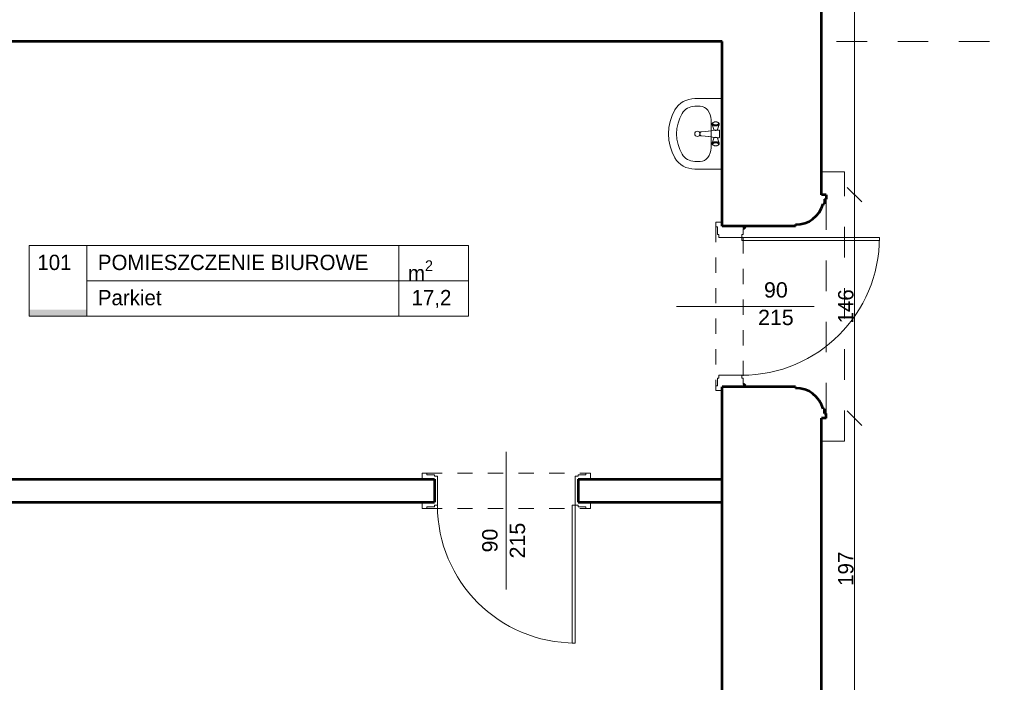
# Model space of a CAD drawing. Header units: inches. Extents: x -21887 to 84279, y -131485 to 67836.
# Tile 105 of 256: x 48540 to 54975, y -31136 to -26806. Entities that reach past the tile are written whole.
import ezdxf

# ---------------------------------------------------------------- set-up
doc = ezdxf.new("R2010")
doc.units = ezdxf.units.IN
doc.header["$MEASUREMENT"] = 0
doc.linetypes.add('Dashed', pattern=[400, 200, -200])
doc.linetypes.add('Dashed copy', pattern=[200, 100, -100])
doc.layers.get('0').update_dxf_attribs({"lineweight": 13})
doc.layers.get('Defpoints').update_dxf_attribs({"lineweight": 13})
for name, color, linetype, lineweight in [('AI_MURY', 7, 'Continuous', 53), ('Dimensioning', 7, 'Continuous', 13), ('DRZWI', 7, 'Continuous', 13), ('dzialowki', 7, 'Continuous', 53), ('Furniture & Equipment', 7, 'Continuous', 13), ('OPISY TABELKI', 7, 'Continuous', 13), ('PODCIAGI', 7, 'Continuous', 13)]:
    doc.layers.add(name, color=color, linetype=linetype, lineweight=lineweight)
doc.styles.add('GENERATED_STYLE_7', font='txt')
doc.styles.add('GENERATED_STYLE_8', font='txt')
doc.styles.add('GENERATED_STYLE_9', font='txt')
doc.styles.add('Style-Courier New', font='txt')
doc.dimstyles.new('Dimstyle_4', dxfattribs={"dimtxt": 100, "dimasz": 95, "dimexe": 0, "dimexo": 0, "dimgap": 0.09, "dimtad": 1, "dimdec": 0, "dimlfac": 0.1, "dimzin": 0, "dimdsep": 46, "dimlunit": 5, "dimtxsty": 'GENERATED_STYLE_7', "dimblk": 'ARROWHEAD_6', "dimcen": 0.09, "dimclrd": 161, "dimclre": 161, "dimclrt": 7, "dimadec": 0, "dimazin": 0, "dimtfac": 1, "dimtdec": 0, "dimtmove": 0, "dimatfit": 3, "dimfxl": 0, "dimtolj": 1, "dimtzin": 0, "dimarcsym": 0})

# ---------------------------------------------------------------- blocks, each defined once
blk = doc.blocks.new('Basin 01_60')
at = {"layer": 'Furniture & Equipment', "color": 9, "linetype": 'Continuous'}
for p, q in [((0, 350), (0, 171.8)), ((460, 350), (0, 350)), ((155.1, 323.5), (153.8, 321.1)), ((155.1, 323.5), (153.8, 321.1)), ((156.5, 325.5), (155.1, 323.5)), ((156.5, 325.5), (155.1, 323.5)), ((158.1, 327), (156.5, 325.5)), ((158.1, 327), (156.5, 325.5)), ((162.6, 330.7), (158.1, 327)), ((162.6, 330.7), (158.1, 327)), ((159.8, 327.9), (158.1, 327)), ((159.8, 327.9), (158.1, 327)), ((161.5, 328.2), (159.8, 327.9)), ((161.5, 328.2), (159.8, 327.9)), ((163.2, 327.9), (161.5, 328.2)), ((163.2, 327.9), (161.5, 328.2)), ((164.6, 331.8), (162.6, 330.7)), ((164.6, 331.8), (162.6, 330.7)), ((164.9, 327), (163.2, 327.9)), ((164.9, 327), (163.2, 327.9)), ((166.7, 332.2), (164.6, 331.8)), ((166.7, 332.2), (164.6, 331.8)), ((166.5, 325.5), (164.9, 327)), ((166.5, 325.5), (164.9, 327)), ((167.9, 323.5), (166.5, 325.5)), ((167.9, 323.5), (166.5, 325.5)), ((168.8, 331.8), (166.7, 332.2)), ((168.8, 331.8), (166.7, 332.2)), ((169.2, 321.1), (167.9, 323.5)), ((169.2, 321.1), (167.9, 323.5)), ((170.8, 330.7), (168.8, 331.8)), ((202.4, 320), (168.8, 331.8)), ((170.8, 330.7), (168.8, 331.8)), ((202.4, 320), (168.8, 331.8)), ((172.7, 329), (170.8, 330.7)), ((172.7, 329), (170.8, 330.7)), ((174.4, 326.6), (172.7, 329)), ((174.4, 326.6), (172.7, 329)), ((175.9, 323.6), (174.4, 326.6)), ((175.9, 323.6), (174.4, 326.6)), ((177.1, 320.2), (175.9, 323.6)), ((177.1, 320.2), (175.9, 323.6)), ((205.2, 331.2), (205, 330.7)), ((205.2, 331.2), (205, 330.7)), ((205, 330.7), (205, 330.2)), ((205, 330.7), (205, 330.2)), ((205, 330.2), (205, 318.2)), ((205, 330.2), (205, 318.2)), ((205.4, 331.7), (205.2, 331.2)), ((205.4, 331.7), (205.2, 331.2)), ((205.7, 332.1), (205.4, 331.7)), ((205.7, 332.1), (205.4, 331.7)), ((206.1, 332.5), (205.7, 332.1)), ((206.1, 332.5), (205.7, 332.1)), ((206.5, 332.8), (206.1, 332.5)), ((206.5, 332.8), (206.1, 332.5)), ((207, 333), (206.5, 332.8)), ((207, 333), (206.5, 332.8)), ((207.5, 333.2), (207, 333)), ((207.5, 333.2), (207, 333)), ((208, 333.2), (207.5, 333.2)), ((208, 333.2), (207.5, 333.2)), ((252, 333.2), (208, 333.2)), ((252, 333.2), (208, 333.2)), ((252.5, 333.2), (252, 333.2)), ((252.5, 333.2), (252, 333.2)), ((253, 333), (252.5, 333.2)), ((253, 333), (252.5, 333.2)), ((253.5, 332.8), (253, 333)), ((253.5, 332.8), (253, 333)), ((253.9, 332.5), (253.5, 332.8)), ((253.9, 332.5), (253.5, 332.8)), ((254.3, 332.1), (253.9, 332.5)), ((254.3, 332.1), (253.9, 332.5)), ((254.6, 331.7), (254.3, 332.1)), ((254.6, 331.7), (254.3, 332.1)), ((254.8, 331.2), (254.6, 331.7)), ((254.8, 331.2), (254.6, 331.7)), ((255, 330.7), (254.8, 331.2)), ((255, 330.7), (254.8, 331.2)), ((255, 330.2), (255, 330.7)), ((255, 330.2), (255, 330.7)), ((255, 318.2), (255, 330.2)), ((255, 318.2), (255, 330.2)), ((257.6, 320), (291.2, 331.8)), ((257.6, 320), (291.2, 331.8)), ((284.1, 323.6), (282.9, 320.2)), ((284.1, 323.6), (282.9, 320.2)), ((285.6, 326.6), (284.1, 323.6)), ((285.6, 326.6), (284.1, 323.6)), ((287.3, 329), (285.6, 326.6)), ((287.3, 329), (285.6, 326.6)), ((289.2, 330.7), (287.3, 329)), ((289.2, 330.7), (287.3, 329)), ((291.2, 331.8), (289.2, 330.7)), ((291.2, 331.8), (289.2, 330.7)), ((292.1, 323.5), (290.8, 321.1)), ((292.1, 323.5), (290.8, 321.1)), ((293.3, 332.2), (291.2, 331.8)), ((293.3, 332.2), (291.2, 331.8)), ((293.5, 325.5), (292.1, 323.5)), ((293.5, 325.5), (292.1, 323.5)), ((295.4, 331.8), (293.3, 332.2)), ((295.4, 331.8), (293.3, 332.2)), ((295.1, 327), (293.5, 325.5)), ((295.1, 327), (293.5, 325.5)), ((296.8, 327.9), (295.1, 327)), ((296.8, 327.9), (295.1, 327)), ((297.4, 330.7), (295.4, 331.8)), ((297.4, 330.7), (295.4, 331.8)), ((298.5, 328.2), (296.8, 327.9)), ((298.5, 328.2), (296.8, 327.9)), ((297.4, 330.7), (301.9, 327)), ((297.4, 330.7), (301.9, 327)), ((300.2, 327.9), (298.5, 328.2)), ((300.2, 327.9), (298.5, 328.2)), ((301.9, 327), (300.2, 327.9)), ((301.9, 327), (300.2, 327.9)), ((303.5, 325.5), (301.9, 327)), ((303.5, 325.5), (301.9, 327)), ((304.9, 323.5), (303.5, 325.5)), ((304.9, 323.5), (303.5, 325.5)), ((306.2, 321.1), (304.9, 323.5)), ((306.2, 321.1), (304.9, 323.5)), ((460, 350), (460, 171.8)), ((138.9, 278.2), (138.9, 278.2)), ((321.1, 278.2), (138.9, 278.2)), ((151.7, 311.7), (151.5, 308.2)), ((151.7, 311.7), (151.5, 308.2)), ((151.5, 308.2), (151.7, 304.7)), ((151.5, 308.2), (151.7, 304.7)), ((152.1, 315), (151.7, 311.7)), ((152.1, 315), (151.7, 311.7)), ((151.7, 304.7), (152.1, 301.4)), ((151.7, 304.7), (152.1, 301.4)), ((152.8, 318.2), (152.1, 315)), ((152.8, 318.2), (152.1, 315)), ((152.1, 301.4), (152.8, 298.2)), ((152.1, 301.4), (152.8, 298.2)), ((153.8, 321.1), (152.8, 318.2)), ((153.8, 321.1), (152.8, 318.2)), ((152.8, 298.2), (153.8, 295.3)), ((152.8, 298.2), (153.8, 295.3)), ((153.8, 295.3), (155.1, 292.9)), ((153.8, 295.3), (155.1, 292.9)), ((155.1, 292.9), (156.5, 290.9)), ((155.1, 292.9), (156.5, 290.9)), ((156.5, 290.9), (158.1, 289.4)), ((156.5, 290.9), (158.1, 289.4)), ((158.1, 289.4), (159.8, 288.5)), ((162.6, 285.6), (158.1, 289.4)), ((158.1, 289.4), (159.8, 288.5)), ((162.6, 285.6), (158.1, 289.4)), ((159.8, 288.5), (161.5, 288.2)), ((159.8, 288.5), (161.5, 288.2)), ((161.5, 288.2), (163.2, 288.5)), ((161.5, 288.2), (163.2, 288.5)), ((162.6, 285.6), (164.6, 284.6)), ((162.6, 285.6), (164.6, 284.6)), ((163.2, 288.5), (164.9, 289.4)), ((163.2, 288.5), (164.9, 289.4)), ((164.6, 284.6), (166.7, 284.2)), ((164.6, 284.6), (166.7, 284.2)), ((164.9, 289.4), (166.5, 290.9)), ((164.9, 289.4), (166.5, 290.9)), ((166.5, 290.9), (167.9, 292.9)), ((166.5, 290.9), (167.9, 292.9)), ((166.7, 284.2), (168.8, 284.6)), ((166.7, 284.2), (168.8, 284.6)), ((167.9, 292.9), (169.2, 295.3)), ((167.9, 292.9), (169.2, 295.3)), ((202.4, 296.4), (168.8, 284.6)), ((202.4, 296.4), (168.8, 284.6)), ((168.8, 284.6), (170.8, 285.6)), ((168.8, 284.6), (170.8, 285.6)), ((170.2, 318.2), (169.2, 321.1)), ((170.2, 318.2), (169.2, 321.1)), ((169.2, 295.3), (170.2, 298.2)), ((169.2, 295.3), (170.2, 298.2)), ((170.9, 315), (170.2, 318.2)), ((170.9, 315), (170.2, 318.2)), ((170.2, 298.2), (170.9, 301.4)), ((170.2, 298.2), (170.9, 301.4)), ((170.8, 285.6), (172.7, 287.4)), ((170.8, 285.6), (172.7, 287.4)), ((171.4, 311.7), (170.9, 315)), ((171.4, 311.7), (170.9, 315)), ((170.9, 301.4), (171.4, 304.7)), ((170.9, 301.4), (171.4, 304.7)), ((171.5, 308.2), (171.4, 311.7)), ((171.5, 308.2), (171.4, 311.7)), ((171.4, 304.7), (171.5, 308.2)), ((171.4, 304.7), (171.5, 308.2)), ((172.7, 287.4), (174.4, 289.8)), ((172.7, 287.4), (174.4, 289.8)), ((174.4, 289.8), (175.9, 292.8)), ((174.4, 289.8), (175.9, 292.8)), ((175.9, 292.8), (177.1, 296.2)), ((175.9, 292.8), (177.1, 296.2)), ((178, 316.4), (177.1, 320.2)), ((178, 316.4), (177.1, 320.2)), ((177.1, 296.2), (178, 300)), ((177.1, 296.2), (178, 300)), ((178.5, 312.4), (178, 316.4)), ((178.5, 312.4), (178, 316.4)), ((178, 300), (178.5, 304)), ((178, 300), (178.5, 304)), ((178.7, 308.2), (178.5, 312.4)), ((178.7, 308.2), (178.5, 312.4)), ((178.5, 304), (178.7, 308.2)), ((178.5, 304), (178.7, 308.2)), ((203.4, 319.5), (202.4, 320)), ((203.4, 319.5), (202.4, 320)), ((202.4, 296.4), (203.4, 296.9)), ((202.4, 296.4), (203.4, 296.9)), ((204.3, 318.6), (203.4, 319.5)), ((204.3, 318.6), (203.4, 319.5)), ((203.4, 296.9), (204.3, 297.8)), ((203.4, 296.9), (204.3, 297.8)), ((205.2, 317.4), (204.3, 318.6)), ((205.2, 317.4), (204.3, 318.6)), ((204.3, 297.8), (205.2, 299)), ((204.3, 297.8), (205.2, 299)), ((206.7, 318.2), (204.6, 318.2)), ((206.7, 318.2), (204.6, 318.2)), ((207.1, 298.2), (204.6, 298.2)), ((207.1, 298.2), (204.6, 298.2)), ((205, 298.2), (205, 296.2)), ((205, 298.2), (205, 296.2)), ((205, 296.2), (205, 295.7)), ((205, 296.2), (205, 295.7)), ((205, 295.7), (205.2, 295.2)), ((205, 295.7), (205.2, 295.2)), ((205.9, 315.9), (205.2, 317.4)), ((205.9, 315.9), (205.2, 317.4)), ((205.2, 299), (205.9, 300.5)), ((205.2, 299), (205.9, 300.5)), ((205.2, 295.2), (208.1, 288.3)), ((205.2, 295.2), (208.1, 288.3)), ((206.5, 314.2), (205.9, 315.9)), ((206.5, 314.2), (205.9, 315.9)), ((205.9, 300.5), (206.5, 302.2)), ((205.9, 300.5), (206.5, 302.2)), ((207, 312.3), (206.5, 314.2)), ((207, 312.3), (206.5, 314.2)), ((206.5, 302.2), (207, 304.1)), ((206.5, 302.2), (207, 304.1)), ((207.2, 310.3), (207, 312.3)), ((207.2, 310.3), (207, 312.3)), ((207, 304.1), (207.2, 306.1)), ((207, 304.1), (207.2, 306.1)), ((207.3, 308.2), (207.2, 310.3)), ((207.3, 308.2), (207.2, 310.3)), ((207.2, 306.1), (207.3, 308.2)), ((207.2, 306.1), (207.3, 308.2)), ((208, 288.6), (210.7, 276.6)), ((208, 288.6), (210.7, 276.6)), ((210.7, 276.6), (213, 260.3)), ((210.7, 276.6), (213, 260.3)), ((213, 260.4), (215, 239.3)), ((213, 260.4), (215, 239.3)), ((247, 260.4), (245, 239.3)), ((247, 260.4), (245, 239.3)), ((249.3, 276.6), (247, 260.3)), ((249.3, 276.6), (247, 260.3)), ((252, 288.6), (249.3, 276.6)), ((252, 288.6), (249.3, 276.6)), ((254.8, 295.2), (251.9, 288.3)), ((254.8, 295.2), (251.9, 288.3)), ((252.8, 310.3), (252.7, 308.2)), ((252.8, 310.3), (252.7, 308.2)), ((252.7, 308.2), (252.8, 306.1)), ((252.7, 308.2), (252.8, 306.1)), ((253, 312.3), (252.8, 310.3)), ((253, 312.3), (252.8, 310.3)), ((252.8, 306.1), (253, 304.1)), ((252.8, 306.1), (253, 304.1)), ((253.5, 314.2), (253, 312.3)), ((253.5, 314.2), (253, 312.3)), ((253, 304.1), (253.5, 302.2)), ((253, 304.1), (253.5, 302.2)), ((255.4, 298.2), (253.2, 298.2)), ((255.4, 298.2), (253.2, 298.2)), ((255.4, 318.2), (253.5, 318.2)), ((255.4, 318.2), (253.5, 318.2)), ((254.1, 315.9), (253.5, 314.2)), ((254.1, 315.9), (253.5, 314.2)), ((253.5, 302.2), (254.1, 300.5)), ((253.5, 302.2), (254.1, 300.5)), ((254.8, 317.4), (254.1, 315.9)), ((254.8, 317.4), (254.1, 315.9)), ((254.1, 300.5), (254.8, 299)), ((254.1, 300.5), (254.8, 299)), ((255.7, 318.6), (254.8, 317.4)), ((255.7, 318.6), (254.8, 317.4)), ((254.8, 299), (255.7, 297.8)), ((254.8, 299), (255.7, 297.8)), ((254.8, 295.2), (255, 295.7)), ((254.8, 295.2), (255, 295.7)), ((255, 296.2), (255, 298.2)), ((255, 296.2), (255, 298.2)), ((255, 295.7), (255, 296.2)), ((255, 295.7), (255, 296.2)), ((256.6, 319.5), (255.7, 318.6)), ((256.6, 319.5), (255.7, 318.6)), ((255.7, 297.8), (256.6, 296.9)), ((255.7, 297.8), (256.6, 296.9)), ((257.6, 320), (256.6, 319.5)), ((257.6, 320), (256.6, 319.5)), ((256.6, 296.9), (257.6, 296.4)), ((256.6, 296.9), (257.6, 296.4)), ((257.6, 296.4), (291.2, 284.6)), ((257.6, 296.4), (291.2, 284.6)), ((281.5, 312.4), (281.3, 308.2)), ((281.5, 312.4), (281.3, 308.2)), ((281.3, 308.2), (281.5, 304)), ((281.3, 308.2), (281.5, 304)), ((282, 316.4), (281.5, 312.4)), ((282, 316.4), (281.5, 312.4)), ((281.5, 304), (282, 300)), ((281.5, 304), (282, 300)), ((282.9, 320.2), (282, 316.4)), ((282.9, 320.2), (282, 316.4)), ((282, 300), (282.9, 296.2)), ((282, 300), (282.9, 296.2)), ((282.9, 296.2), (284.1, 292.8)), ((282.9, 296.2), (284.1, 292.8)), ((284.1, 292.8), (285.6, 289.8)), ((284.1, 292.8), (285.6, 289.8)), ((285.6, 289.8), (287.3, 287.4)), ((285.6, 289.8), (287.3, 287.4)), ((287.3, 287.4), (289.2, 285.6)), ((287.3, 287.4), (289.2, 285.6)), ((288.6, 311.7), (288.5, 308.2)), ((288.6, 311.7), (288.5, 308.2)), ((288.5, 308.2), (288.6, 304.7)), ((288.5, 308.2), (288.6, 304.7)), ((289.1, 315), (288.6, 311.7)), ((289.1, 315), (288.6, 311.7)), ((288.6, 304.7), (289.1, 301.4)), ((288.6, 304.7), (289.1, 301.4)), ((289.8, 318.2), (289.1, 315)), ((289.8, 318.2), (289.1, 315)), ((289.1, 301.4), (289.8, 298.2)), ((289.1, 301.4), (289.8, 298.2)), ((289.2, 285.6), (291.2, 284.6)), ((289.2, 285.6), (291.2, 284.6)), ((290.8, 321.1), (289.8, 318.2)), ((290.8, 321.1), (289.8, 318.2)), ((289.8, 298.2), (290.8, 295.3)), ((289.8, 298.2), (290.8, 295.3)), ((290.8, 295.3), (292.1, 292.9)), ((290.8, 295.3), (292.1, 292.9)), ((291.2, 284.6), (293.3, 284.2)), ((291.2, 284.6), (293.3, 284.2)), ((292.1, 292.9), (293.5, 290.9)), ((292.1, 292.9), (293.5, 290.9)), ((293.3, 284.2), (295.4, 284.6)), ((293.3, 284.2), (295.4, 284.6)), ((293.5, 290.9), (295.1, 289.4)), ((293.5, 290.9), (295.1, 289.4)), ((295.1, 289.4), (296.8, 288.5)), ((295.1, 289.4), (296.8, 288.5)), ((295.4, 284.6), (297.4, 285.6)), ((295.4, 284.6), (297.4, 285.6)), ((296.8, 288.5), (298.5, 288.2)), ((296.8, 288.5), (298.5, 288.2)), ((297.4, 285.6), (301.9, 289.4)), ((297.4, 285.6), (301.9, 289.4)), ((298.5, 288.2), (300.2, 288.5)), ((298.5, 288.2), (300.2, 288.5)), ((300.2, 288.5), (301.9, 289.4)), ((300.2, 288.5), (301.9, 289.4)), ((301.9, 289.4), (303.5, 290.9)), ((301.9, 289.4), (303.5, 290.9)), ((303.5, 290.9), (304.9, 292.9)), ((303.5, 290.9), (304.9, 292.9)), ((304.9, 292.9), (306.2, 295.3)), ((304.9, 292.9), (306.2, 295.3)), ((307.2, 318.2), (306.2, 321.1)), ((307.2, 318.2), (306.2, 321.1)), ((306.2, 295.3), (307.2, 298.2)), ((306.2, 295.3), (307.2, 298.2)), ((307.9, 315), (307.2, 318.2)), ((307.9, 315), (307.2, 318.2)), ((307.2, 298.2), (307.9, 301.4)), ((307.2, 298.2), (307.9, 301.4)), ((308.3, 311.7), (307.9, 315)), ((308.3, 311.7), (307.9, 315)), ((307.9, 301.4), (308.3, 304.7)), ((307.9, 301.4), (308.3, 304.7)), ((308.5, 308.2), (308.3, 311.7)), ((308.5, 308.2), (308.3, 311.7)), ((308.3, 304.7), (308.5, 308.2)), ((308.3, 304.7), (308.5, 308.2)), ((50, 207.5), (50, 171.8)), ((215, 239.3), (216.8, 216.1)), ((215, 239.3), (216.8, 216.1)), ((217, 214), (216.8, 216.1)), ((217, 214), (216.8, 216.1)), ((217, 213.9), (217, 214)), ((217, 213.9), (217, 214)), ((217.6, 211.9), (217, 213.9)), ((217.6, 211.9), (217, 213.9)), ((218.6, 210.1), (217.6, 211.9)), ((218.6, 210.1), (217.6, 211.9)), ((220, 208.3), (218.6, 210.1)), ((220, 208.3), (218.6, 210.1)), ((221.6, 206.9), (220, 208.3)), ((221.6, 206.9), (220, 208.3)), ((223.5, 205.7), (221.6, 206.9)), ((223.5, 205.7), (221.6, 206.9)), ((225.6, 204.9), (223.5, 205.7)), ((225.6, 204.9), (223.5, 205.7)), ((225, 204.9), (223.9, 205.6)), ((226.6, 204.2), (225, 204.9)), ((227.7, 204.3), (225.6, 204.9)), ((227.7, 204.3), (225.6, 204.9)), ((228.3, 203.8), (226.6, 204.2)), ((230, 204.2), (227.7, 204.3)), ((230, 204.2), (227.7, 204.3)), ((230, 203.7), (228.3, 203.8)), ((232.3, 204.3), (230, 204.2)), ((232.3, 204.3), (230, 204.2)), ((231.7, 203.8), (230, 203.7)), ((233.4, 204.2), (231.7, 203.8)), ((234.4, 204.9), (232.3, 204.3)), ((234.4, 204.9), (232.3, 204.3)), ((235, 204.9), (233.4, 204.2)), ((236.5, 205.7), (234.4, 204.9)), ((236.5, 205.7), (234.4, 204.9)), ((236.1, 205.6), (235, 204.9)), ((238.4, 206.9), (236.5, 205.7)), ((238.4, 206.9), (236.5, 205.7)), ((240, 208.3), (238.4, 206.9)), ((240, 208.3), (238.4, 206.9)), ((241.4, 210.1), (240, 208.3)), ((241.4, 210.1), (240, 208.3)), ((242.4, 211.9), (241.4, 210.1)), ((242.4, 211.9), (241.4, 210.1)), ((243, 213.9), (242.4, 211.9)), ((243, 213.9), (242.4, 211.9)), ((243.2, 216.1), (243, 214)), ((243.2, 216.1), (243, 214)), ((243, 213.9), (243, 214)), ((243, 213.9), (243, 214)), ((245, 239.3), (243.2, 216.1)), ((245, 239.3), (243.2, 216.1)), ((410, 207.5), (410, 171.8))]:
    blk.add_line(p, q, dxfattribs=at)
at = {"layer": 'Furniture & Equipment', "color": 9, "linetype": 'Continuous', "flags": 128}
for points in [[(138.9, 278.2), (121.6, 276.9), (104.9, 272.8), (89.5, 266.3), (76, 257.5), (65, 246.8), (56.8, 234.5), (51.7, 221.3), (50, 207.5)], [(410, 207.5), (408.3, 221.3), (403.2, 234.5), (395, 246.8), (384, 257.5), (370.5, 266.3), (355.1, 272.8), (338.4, 276.9), (321.1, 278.2)], [(0, 171.8), (1.2, 152.1), (5, 132.7), (11.1, 114.1), (19.5, 96.5), (30.1, 80.2), (42.7, 65.6), (56.9, 52.9), (72.7, 42.3)], [(50, 171.8), (50.8, 159.2), (53.2, 146.8), (57.1, 134.9), (62.5, 123.6), (69.3, 113.2), (77.3, 103.8), (86.4, 95.7), (96.5, 89)], [(363.5, 89), (373.6, 95.7), (382.7, 103.8), (390.7, 113.2), (397.5, 123.6), (402.9, 134.9), (406.8, 146.8), (409.2, 159.2), (410, 171.8)], [(387.3, 42.3), (403.1, 52.9), (417.3, 65.6), (429.9, 80.2), (440.5, 96.5), (448.9, 114.1), (455, 132.7), (458.8, 152.1), (460, 171.8)], [(96.5, 89), (128, 73.4), (161.1, 62.2), (195.3, 55.3), (230, 53), (264.7, 55.3), (298.9, 62.2), (332, 73.4), (363.5, 89)], [(72.7, 42.3), (109.8, 24), (148.8, 10.8), (189.1, 2.7), (230, 0), (270.9, 2.7), (311.2, 10.8), (350.2, 24), (387.3, 42.3)]]:
    blk.add_lwpolyline(points, dxfattribs=at)
at = {"layer": 'Furniture & Equipment', "color": 9, "linetype": 'Continuous'}
blk.add_circle((230, 188.9), 17.5, dxfattribs=at)
blk = doc.blocks.new('ARROWHEAD_6')
at = {"color": 0, "linetype": 'Continuous'}
for p, q in [((0, 0), (-1, 0)), ((-0.5, -0.5), (0.5, 0.5))]:
    blk.add_line(p, q, dxfattribs=at)
blk = doc.blocks.new('*U182')
at = {"layer": 'Defpoints', "color": 0, "linetype": 'Continuous'}
for p in [(-270, -28359.3), (57180.5, -28359.3), (57180.5, -32109.3)]:
    blk.add_point(p, dxfattribs=at)
at = {"layer": 'Dimensioning', "color": 161, "linetype": 'Continuous', "lineweight": -2}
for p, q in [((-269.9, -28359.3), (-270, -28359.3)), ((-270, -32014.3), (-270, -28454.3)), ((-269.9, -32109.3), (-270, -32109.3))]:
    blk.add_line(p, q, dxfattribs=at)
at = {"layer": 'Dimensioning', "color": 161, "linetype": 'Continuous', "lineweight": -2, "xscale": 95, "yscale": 95, "zscale": 95}
for p, rotation in [((-270, -28359.3), 90), ((-270, -32109.3), 270)]:
    blk.add_blockref('ARROWHEAD_6', p, dxfattribs=dict(at, rotation=rotation))
at = {"layer": 'Dimensioning', "color": 7, "linetype": 'Continuous', "insert": (-326.3, -30234.3), "char_height": 100, "attachment_point": 5, "rotation": 90, "style": 'GENERATED_STYLE_7'}
blk.add_mtext('375', dxfattribs=at)
blk = doc.blocks.new('*D1912')
at = {"layer": 'Defpoints'}
for p in [(-270, -28359.3), (57180.5, -28359.3), (-270, -30234.3), (57180.5, -32109.3)]:
    blk.add_point(p, dxfattribs=at)
at = {"layer": 'Dimensioning', "color": 161, "linetype": 'Continuous'}
blk.add_blockref('*U182', (0, 0), dxfattribs=at)
blk = doc.blocks.new('*U183')
at = {"layer": 'Defpoints', "color": 0, "linetype": 'Continuous'}
for p in [(-270, -24609.3), (56990.5, -24609.3), (57180.5, -28359.3)]:
    blk.add_point(p, dxfattribs=at)
at = {"layer": 'Dimensioning', "color": 161, "linetype": 'Continuous', "lineweight": -2}
for p, q in [((-269.9, -24609.3), (-270, -24609.3)), ((-270, -28264.3), (-270, -24704.3)), ((-269.9, -28359.3), (-270, -28359.3))]:
    blk.add_line(p, q, dxfattribs=at)
at = {"layer": 'Dimensioning', "color": 161, "linetype": 'Continuous', "lineweight": -2, "xscale": 95, "yscale": 95, "zscale": 95}
for p, rotation in [((-270, -24609.3), 90), ((-270, -28359.3), 270)]:
    blk.add_blockref('ARROWHEAD_6', p, dxfattribs=dict(at, rotation=rotation))
at = {"layer": 'Dimensioning', "color": 7, "linetype": 'Continuous', "insert": (-326.3, -26484.3), "char_height": 100, "attachment_point": 5, "rotation": 90, "style": 'GENERATED_STYLE_7'}
blk.add_mtext('375', dxfattribs=at)
blk = doc.blocks.new('*D1913')
at = {"layer": 'Defpoints'}
for p in [(-270, -24609.3), (56990.5, -24609.3), (-270, -26484.3), (57180.5, -28359.3)]:
    blk.add_point(p, dxfattribs=at)
at = {"layer": 'Dimensioning', "color": 161, "linetype": 'Continuous'}
blk.add_blockref('*U183', (0, 0), dxfattribs=at)
blk = doc.blocks.new('*U374')
at = {"layer": 'Defpoints', "color": 0, "linetype": 'Continuous'}
for p in [(-3768.9, -30824.3), (62070.5, -30824.3), (61880.5, -33459.3)]:
    blk.add_point(p, dxfattribs=at)
at = {"layer": 'Dimensioning', "color": 161, "linetype": 'Continuous', "lineweight": -2}
for p, q in [((-3768.7, -30824.3), (-3768.9, -30824.3)), ((-3768.9, -33364.3), (-3768.9, -30919.3)), ((-3768.7, -33459.3), (-3768.9, -33459.3))]:
    blk.add_line(p, q, dxfattribs=at)
at = {"layer": 'Dimensioning', "color": 161, "linetype": 'Continuous', "lineweight": -2, "xscale": 95, "yscale": 95, "zscale": 95}
for p, rotation in [((-3768.9, -30824.3), 90), ((-3768.9, -33459.3), 270)]:
    blk.add_blockref('ARROWHEAD_6', p, dxfattribs=dict(at, rotation=rotation))
at = {"layer": 'Dimensioning', "color": 7, "linetype": 'Continuous', "insert": (-3825.2, -32141.8), "char_height": 100, "attachment_point": 5, "rotation": 90, "style": 'GENERATED_STYLE_7'}
blk.add_mtext('263', dxfattribs=at)
blk = doc.blocks.new('*D2394')
at = {"layer": 'Defpoints'}
for p in [(-3768.9, -30824.3), (62070.5, -30824.3), (-3768.9, -32141.8), (61880.5, -33459.3)]:
    blk.add_point(p, dxfattribs=at)
at = {"layer": 'Dimensioning', "color": 161, "linetype": 'Continuous'}
blk.add_blockref('*U374', (0, 0), dxfattribs=at)
blk = doc.blocks.new('*U375')
at = {"layer": 'Defpoints', "color": 0, "linetype": 'Continuous'}
for p in [(-3768.9, -27324.3), (62095.5, -27324.3), (62070.5, -30824.3)]:
    blk.add_point(p, dxfattribs=at)
at = {"layer": 'Dimensioning', "color": 161, "linetype": 'Continuous', "lineweight": -2}
for p, q in [((-3768.7, -27324.3), (-3768.9, -27324.3)), ((-3768.9, -30729.3), (-3768.9, -27419.3)), ((-3768.7, -30824.3), (-3768.9, -30824.3))]:
    blk.add_line(p, q, dxfattribs=at)
at = {"layer": 'Dimensioning', "color": 161, "linetype": 'Continuous', "lineweight": -2, "xscale": 95, "yscale": 95, "zscale": 95}
for p, rotation in [((-3768.9, -27324.3), 90), ((-3768.9, -30824.3), 270)]:
    blk.add_blockref('ARROWHEAD_6', p, dxfattribs=dict(at, rotation=rotation))
at = {"layer": 'Dimensioning', "color": 7, "linetype": 'Continuous', "insert": (-3825.2, -29074.3), "char_height": 100, "attachment_point": 5, "rotation": 90, "style": 'GENERATED_STYLE_7'}
blk.add_mtext('350', dxfattribs=at)
blk = doc.blocks.new('*D2395')
at = {"layer": 'Defpoints'}
for p in [(-3768.9, -27324.3), (62095.5, -27324.3), (-3768.9, -29074.3), (62070.5, -30824.3)]:
    blk.add_point(p, dxfattribs=at)
at = {"layer": 'Dimensioning', "color": 161, "linetype": 'Continuous'}
blk.add_blockref('*U375', (0, 0), dxfattribs=at)
blk = doc.blocks.new('*U376')
at = {"layer": 'Defpoints', "color": 0, "linetype": 'Continuous'}
for p in [(-3768.9, -23758.2), (61880.5, -23758.2), (62095.5, -27324.3)]:
    blk.add_point(p, dxfattribs=at)
at = {"layer": 'Dimensioning', "color": 161, "linetype": 'Continuous', "lineweight": -2}
for p, q in [((-3768.7, -23758.2), (-3768.9, -23758.2)), ((-3768.9, -27229.3), (-3768.9, -23853.2)), ((-3768.7, -27324.3), (-3768.9, -27324.3))]:
    blk.add_line(p, q, dxfattribs=at)
at = {"layer": 'Dimensioning', "color": 161, "linetype": 'Continuous', "lineweight": -2, "xscale": 95, "yscale": 95, "zscale": 95}
for p, rotation in [((-3768.9, -23758.2), 90), ((-3768.9, -27324.3), 270)]:
    blk.add_blockref('ARROWHEAD_6', p, dxfattribs=dict(at, rotation=rotation))
at = {"layer": 'Dimensioning', "color": 7, "linetype": 'Continuous', "insert": (-3825.2, -25541.2), "char_height": 100, "attachment_point": 5, "rotation": 90, "style": 'GENERATED_STYLE_7'}
blk.add_mtext('357', dxfattribs=at)
blk = doc.blocks.new('*U1772')
at = {"layer": 'Defpoints'}
for p in [(-2777.6, -24404.3), (62871.9, -24404.3), (-2777.6, -25541.2), (63086.9, -27970.5)]:
    blk.add_point(p, dxfattribs=at)
at = {"layer": 'Dimensioning', "color": 161, "linetype": 'Continuous'}
blk.add_blockref('*U376', (991.3, -646.2), dxfattribs=at)
blk = doc.blocks.new('*D2396')
at = {"layer": 'Defpoints'}
for p in [(-2777.6, 0), (-2777.6, -24404.3), (62871.9, -24404.3), (63086.9, -27970.5)]:
    blk.add_point(p, dxfattribs=at)
at = {"layer": 'Dimensioning', "color": 161, "linetype": 'Continuous'}
blk.add_blockref('*U1772', (0, 0), dxfattribs=at)
blk = doc.blocks.new('*U795')
at = {"layer": 'Defpoints', "color": 0, "linetype": 'Continuous'}
for p in [(53780.5, -29409.3), (53996, -29409.3), (53780.5, -31379.3)]:
    blk.add_point(p, dxfattribs=at)
at = {"layer": 'Dimensioning', "color": 161, "linetype": 'Continuous', "lineweight": -2}
for p, q in [((53995.8, -29409.3), (53996, -29409.3)), ((53996, -31284.3), (53996, -29504.3)), ((53995.8, -31379.3), (53996, -31379.3))]:
    blk.add_line(p, q, dxfattribs=at)
at = {"layer": 'Dimensioning', "color": 161, "linetype": 'Continuous', "lineweight": -2, "xscale": 95, "yscale": 95, "zscale": 95}
for p, rotation in [((53996, -29409.3), 90), ((53996, -31379.3), 270)]:
    blk.add_blockref('ARROWHEAD_6', p, dxfattribs=dict(at, rotation=rotation))
at = {"layer": 'Dimensioning', "color": 7, "linetype": 'Continuous', "insert": (53939.7, -30394.3), "char_height": 100, "attachment_point": 5, "rotation": 90, "style": 'GENERATED_STYLE_7'}
blk.add_mtext('197', dxfattribs=at)
blk = doc.blocks.new('*D3024')
at = {"layer": 'Defpoints'}
for p in [(53780.5, -29409.3), (53996, -29409.3), (53996, -30394.3), (53780.5, -31379.3)]:
    blk.add_point(p, dxfattribs=at)
at = {"layer": 'Dimensioning', "color": 161, "linetype": 'Continuous'}
blk.add_blockref('*U795', (0, 0), dxfattribs=at)
blk = doc.blocks.new('*U796')
at = {"layer": 'Defpoints', "color": 0, "linetype": 'Continuous'}
for p in [(53780.5, -27949.3), (53996, -27949.3), (53780.5, -29409.3)]:
    blk.add_point(p, dxfattribs=at)
at = {"layer": 'Dimensioning', "color": 161, "linetype": 'Continuous', "lineweight": -2}
for p, q in [((53995.8, -27949.3), (53996, -27949.3)), ((53996, -29314.3), (53996, -28044.3)), ((53995.8, -29409.3), (53996, -29409.3))]:
    blk.add_line(p, q, dxfattribs=at)
at = {"layer": 'Dimensioning', "color": 161, "linetype": 'Continuous', "lineweight": -2, "xscale": 95, "yscale": 95, "zscale": 95}
for p, rotation in [((53996, -27949.3), 90), ((53996, -29409.3), 270)]:
    blk.add_blockref('ARROWHEAD_6', p, dxfattribs=dict(at, rotation=rotation))
at = {"layer": 'Dimensioning', "color": 7, "linetype": 'Continuous', "insert": (53939.7, -28679.3), "char_height": 100, "attachment_point": 5, "rotation": 90, "style": 'GENERATED_STYLE_7'}
blk.add_mtext('146', dxfattribs=at)
blk = doc.blocks.new('*D3025')
at = {"layer": 'Defpoints'}
for p in [(53780.5, -27949.3), (53996, -27949.3), (53996, -28679.3), (53780.5, -29409.3)]:
    blk.add_point(p, dxfattribs=at)
at = {"layer": 'Dimensioning', "color": 161, "linetype": 'Continuous'}
blk.add_blockref('*U796', (0, 0), dxfattribs=at)
blk = doc.blocks.new('*U797')
at = {"layer": 'Defpoints', "color": 0, "linetype": 'Continuous'}
for p in [(53780.5, -24861.2), (53996, -24861.2), (53780.5, -27949.3)]:
    blk.add_point(p, dxfattribs=at)
at = {"layer": 'Dimensioning', "color": 161, "linetype": 'Continuous', "lineweight": -2}
for p, q in [((53995.8, -24861.2), (53996, -24861.2)), ((53996, -27854.3), (53996, -24956.2)), ((53995.8, -27949.3), (53996, -27949.3))]:
    blk.add_line(p, q, dxfattribs=at)
at = {"layer": 'Dimensioning', "color": 161, "linetype": 'Continuous', "lineweight": -2, "xscale": 95, "yscale": 95, "zscale": 95}
for p, rotation in [((53996, -24861.2), 90), ((53996, -27949.3), 270)]:
    blk.add_blockref('ARROWHEAD_6', p, dxfattribs=dict(at, rotation=rotation))
at = {"layer": 'Dimensioning', "color": 7, "linetype": 'Continuous', "insert": (53939.7, -26405.3), "char_height": 100, "attachment_point": 5, "rotation": 90, "style": 'GENERATED_STYLE_7'}
blk.add_mtext('309', dxfattribs=at)
blk = doc.blocks.new('*D3026')
at = {"layer": 'Defpoints'}
for p in [(53780.5, -24861.2), (53996, -24861.2), (53996, -26405.3), (53780.5, -27949.3)]:
    blk.add_point(p, dxfattribs=at)
at = {"layer": 'Dimensioning', "color": 161, "linetype": 'Continuous'}
blk.add_blockref('*U797', (0, 0), dxfattribs=at)

msp = doc.modelspace()

# ---------------------------------------------------------------- hatches: boundary and pattern name
at = {"layer": 'OPISY TABELKI', "extrusion": (0, 0, -1)}
msp.add_hatch(color=7, dxfattribs=at).paths.add_polyline_path([(-48979.5, -28743.1), (-48979.5, -28700.9), (-48603, -28700.9), (-48603, -28743.1)], flags=16)

# ---------------------------------------------------------------- linework, layer by layer
at = {"layer": 'AI_MURY', "color": 7, "linetype": 'Continuous'}
for p, q in [((53780.5, -27949.3), (53780.5, -24861.2)), ((53130.5, -26949.3), (48280.5, -26949.3)), ((53130.5, -28154.3), (53130.5, -26949.3)), ((53810.5, -27949.3), (53780.5, -27949.3)), ((53800.5, -27979.3), (53800.5, -28009.3)), ((53800.5, -27979.3), (53810.5, -27979.3)), ((53810.5, -27949.3), (53810.5, -27979.3)), ((53790.5, -28009.3), (53800.5, -28009.3)), ((53610.5, -28154.3), (53130.5, -28154.3)), ((53610.5, -28154.3), (53610.5, -28144.3)), ((53610.5, -29204.3), (53130.5, -29204.3)), ((53130.5, -31584.3), (53130.5, -29204.3)), ((53610.5, -29204.3), (53610.5, -29214.3)), ((53790.5, -29349.3), (53800.5, -29349.3)), ((53800.5, -29379.3), (53800.5, -29349.3)), ((53800.5, -29379.3), (53810.5, -29379.3)), ((53810.5, -29409.3), (53810.5, -29379.3)), ((53810.5, -29409.3), (53780.5, -29409.3)), ((53780.5, -31379.3), (53780.5, -29409.3))]:
    msp.add_line(p, q, dxfattribs=at)
for centre, radius, start, end in [((53615.9, -27964.3), 180, 268.27392, 345.55996), ((53269, -28154.3), 15, 270, 0), ((53269, -29204.3), 15, 0, 90), ((53615.9, -29394.2), 180, 14.44004, 91.72608)]:
    msp.add_arc(centre, radius, start, end, dxfattribs=at)
at = {"layer": 'DRZWI', "color": 49, "linetype": 'Dashed'}
for p, q in [((53780.5, -27799.3), (53930.5, -27799.3)), ((53930.5, -29559.3), (53930.5, -27799.3)), ((53780.5, -29559.3), (53930.5, -29559.3))]:
    msp.add_line(p, q, dxfattribs=at)
at = {"layer": 'DRZWI', "color": 7, "linetype": 'Dashed'}
msp.add_line((53810.5, -29379.3), (53810.5, -27979.3), dxfattribs=at)
at = {"layer": 'DRZWI', "color": 5, "linetype": 'Continuous'}
for p, q in [((53090.5, -28129.3), (53130.5, -28129.3)), ((53090.5, -28159.3), (53090.5, -28129.3)), ((53090.5, -28159.3), (53100.5, -28159.3)), ((53100.5, -28209.3), (53100.5, -28159.3)), ((53269, -28209.3), (53269, -28169.3)), ((53100.5, -28209.3), (53110.5, -28209.3)), ((53110.5, -28209.3), (53110.5, -28229.3)), ((53259, -28229.3), (53110.5, -28229.3)), ((53259, -28209.3), (53259, -28229.3)), ((53269, -28209.3), (53259, -28209.3)), ((53259, -28249.3), (53259, -28229.3)), ((54159, -28229.3), (53259, -28229.3)), ((54159, -28249.3), (54159, -28229.3)), ((54159, -28249.3), (53259, -28249.3)), ((53732.3, -28679.3), (52832.3, -28679.3)), ((53100.5, -29149.3), (53110.5, -29149.3)), ((53100.5, -29149.3), (53100.5, -29199.3)), ((53259, -29129.3), (53110.5, -29129.3)), ((53110.5, -29149.3), (53110.5, -29129.3)), ((53259, -29149.3), (53259, -29129.3)), ((53269, -29149.3), (53259, -29149.3)), ((53269, -29149.3), (53269, -29189.3)), ((53090.5, -29199.3), (53100.5, -29199.3)), ((53090.5, -29199.3), (53090.5, -29229.3)), ((53090.5, -29229.3), (53130.5, -29229.3))]:
    msp.add_line(p, q, dxfattribs=at)
at = {"layer": 'DRZWI', "color": 5, "linetype": 'Dashed copy'}
for p, q in [((53090.5, -28159.3), (53090.5, -29199.3)), ((53269, -28234.3), (53269, -29149.3))]:
    msp.add_line(p, q, dxfattribs=at)
at = {"layer": 'DRZWI', "color": 5, "linetype": 'Continuous'}
msp.add_arc((53259, -28229.3), 900, 270, 0, dxfattribs=at)
at = {"layer": 'dzialowki', "color": 12, "linetype": 'Continuous'}
for p, q in [((47130.5, -29809.3), (51250.5, -29809.3)), ((51250.5, -29809.3), (51250.5, -29959.3)), ((52190.5, -29809.3), (53130.5, -29809.3)), ((52190.5, -29809.3), (52190.5, -29959.3)), ((47130.5, -29959.3), (51250.5, -29959.3)), ((52190.5, -29959.3), (53130.5, -29959.3))]:
    msp.add_line(p, q, dxfattribs=at)
at = {"layer": 'OPISY TABELKI', "color": 7, "linetype": 'Continuous'}
for p, q in [((48603, -28282.3), (51472.8, -28282.3)), ((48603, -28282.3), (48603, -28743.1)), ((48979.5, -28282.3), (48979.5, -28743.1)), ((51018.8, -28282.3), (51018.8, -28743.1)), ((51472.8, -28282.3), (51472.8, -28743.1)), ((48979.5, -28512.7), (51472.8, -28512.7)), ((48603, -28743.1), (51472.8, -28743.1))]:
    msp.add_line(p, q, dxfattribs=at)
at = {"layer": 'PODCIAGI', "color": 7, "linetype": 'Dashed'}
msp.add_line((56478.4, -26949.3), (53780.5, -26949.3), dxfattribs=at)
at = {"layer": 'PODCIAGI', "color": 5, "linetype": 'Continuous'}
for p, q in [((51720.5, -29630.6), (51720.5, -30530.6)), ((51170.5, -29769.3), (51170.5, -29809.3)), ((51200.5, -29769.3), (51170.5, -29769.3)), ((51200.5, -29769.3), (51200.5, -29779.3)), ((51250.5, -29779.3), (51200.5, -29779.3)), ((51250.5, -29779.3), (51250.5, -29789.3)), ((51250.5, -29789.3), (51270.5, -29789.3)), ((51270.5, -29979.4), (51270.5, -29789.3)), ((52190.5, -29789.3), (52170.5, -29789.3)), ((52170.5, -29979.3), (52170.5, -29789.3)), ((52190.5, -29779.3), (52190.5, -29789.3)), ((52190.5, -29779.3), (52240.5, -29779.3)), ((52240.5, -29769.3), (52240.5, -29779.3)), ((52240.5, -29769.3), (52270.5, -29769.3)), ((52270.5, -29769.3), (52270.5, -29809.3)), ((51170.5, -29999.4), (51170.5, -29959.4)), ((51250.5, -29979.4), (51270.5, -29979.4)), ((51250.5, -29989.4), (51250.5, -29979.4)), ((52150.5, -29979.3), (52170.5, -29979.3)), ((52150.5, -30879.3), (52150.5, -29979.3)), ((52190.5, -29979.3), (52170.5, -29979.3)), ((52170.5, -30879.3), (52170.5, -29979.3)), ((52190.5, -29989.3), (52190.5, -29979.3)), ((52270.5, -29999.3), (52270.5, -29959.3)), ((51200.5, -29999.4), (51170.5, -29999.4)), ((51250.5, -29989.4), (51200.5, -29989.4)), ((51200.5, -29999.4), (51200.5, -29989.4)), ((52190.5, -29989.3), (52240.5, -29989.3)), ((52240.5, -29999.3), (52240.5, -29989.3)), ((52240.5, -29999.3), (52270.5, -29999.3)), ((52150.5, -30879.3), (52170.5, -30879.3))]:
    msp.add_line(p, q, dxfattribs=at)
at = {"layer": 'PODCIAGI', "color": 5, "linetype": 'Dashed copy'}
for p, q in [((51200.5, -29769.3), (52240.5, -29769.3)), ((51200.5, -29999.4), (52240.5, -29999.4))]:
    msp.add_line(p, q, dxfattribs=at)
at = {"layer": 'PODCIAGI', "color": 7, "linetype": 'Continuous'}
msp.add_arc((52170.5, -29979.3), 900, 180, 270, dxfattribs=at)

# ---------------------------------------------------------------- block references
at = {"layer": 'Furniture & Equipment', "yscale": -1, "rotation": 89.99999999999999}
msp.add_blockref('Basin 01_60', (52780.5, -27781.8), dxfattribs=at)

# ---------------------------------------------------------------- texts
at = {"layer": 'DRZWI', "color": 5, "insert": (53482.2, -28521.7), "char_height": 100, "width": 704.483, "attachment_point": 2, "line_spacing_factor": 1.079165, "style": 'GENERATED_STYLE_7'}
msp.add_mtext('\\fArial|b0|i0|c238|p39;90\\P215', dxfattribs=at)
at = {"layer": 'OPISY TABELKI', "color": 7, "char_height": 100, "attachment_point": 1}
for s, insert, width, style in [('101', (48655.7, -28341.8), 323.775, 'GENERATED_STYLE_8'), ('POMIESZCZENIE BIUROWE ', (49051.3, -28341.8), 2409.415, 'GENERATED_STYLE_9'), ('\\A1;m\\H70.000000;\\S2^  ;', (51077.6, -28378.4), 323.775, 'GENERATED_STYLE_9'), ('Parkiet  ', (49051.3, -28572.2), 2409.415, 'GENERATED_STYLE_9'), ('17,2     ', (51101.3, -28572.2), 424.969, 'GENERATED_STYLE_9')]:
    msp.add_mtext(s, dxfattribs=dict(at, insert=insert, width=width, style=style))
at = {"layer": 'PODCIAGI', "color": 5, "insert": (51562.9, -30209.8), "char_height": 100, "width": 704.483, "attachment_point": 2, "rotation": 90, "line_spacing_factor": 1.079165, "style": 'GENERATED_STYLE_7'}
msp.add_mtext('\\fArial|b0|i0|c238|p39;90\\P215', dxfattribs=at)

# ---------------------------------------------------------------- dimensions: what is measured, and where the dimension line sits
at = {"layer": 'Dimensioning', "color": 161, "linetype": 'Continuous'}
for base, p1, p2, picture, middle in [((-2777.6, -24404.3), (63086.9, -27970.5), (62871.9, -24404.3), '*D2396', (-2777.6, 0)), ((-270, -24609.3), (57180.5, -28359.3), (56990.5, -24609.3), '*D1913', (-270, -26484.3)), ((53996, -24861.2), (53780.5, -27949.3), (53780.5, -24861.2), '*D3026', (53996, -26405.3)), ((-3768.9, -27324.3), (62070.5, -30824.3), (62095.5, -27324.3), '*D2395', (-3768.9, -29074.3)), ((53996, -27949.3), (53780.5, -29409.3), (53780.5, -27949.3), '*D3025', (53996, -28679.3)), ((-270, -28359.3), (57180.5, -32109.3), (57180.5, -28359.3), '*D1912', (-270, -30234.3)), ((53996, -29409.3), (53780.5, -31379.3), (53780.5, -29409.3), '*D3024', (53996, -30394.3)), ((-3768.9235555, -30824.2868952), (61880.5180538, -33459.2868952), (62070.5180538, -30824.2868952), '*D2394', (-3768.9235555, -32141.7868952))]:
    dim = msp.add_linear_dim(base=base, p1=p1, p2=p2, angle=90, dimstyle='Dimstyle_4', override={"dimtxsty": 'Style-Courier New', "dimclrd": 0, "dimclre": 161, "dimlwe": 0}, dxfattribs=at)
    dim.commit()
    dim.dimension.update_dxf_attribs({"geometry": picture, "text_midpoint": middle, "dimtype": 128})

doc.saveas('drawing.dxf')
